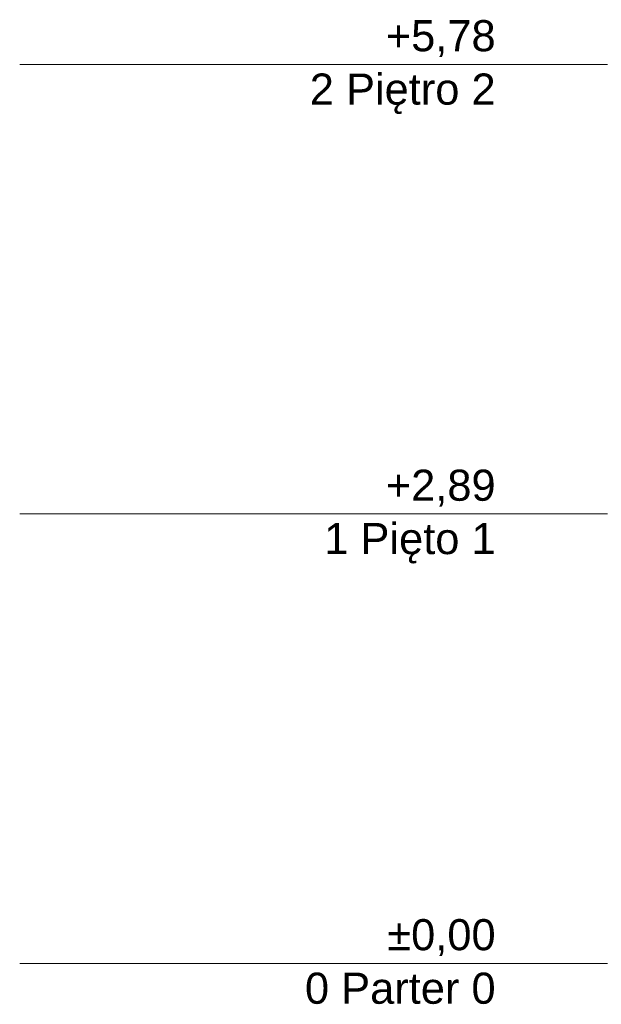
# Model space of a CAD drawing. Header units: millimetres. Extents: x 90539 to 127778, y -34922 to 14506.
# Tile 5 of 256: x 90539 to 94280, y -263 to 6067. Entities that reach past the tile are written whole.
import ezdxf

# ---------------------------------------------------------------- set-up
doc = ezdxf.new("R2010")
doc.units = ezdxf.units.MM
doc.header["$MEASUREMENT"] = 0
doc.linetypes.add('Przerywana', pattern=[240, 120, -120])
doc.layers.add('0_Nr_pióra__45', color=7, linetype='Continuous', lineweight=15, true_color=0x40a5ff)
doc.layers.add('0_Nr_pióra__85', color=7, linetype='Continuous', lineweight=13, true_color=0x80c2ff)
doc.styles.add('STYL_AUTOMATYCZNY_1', font='arial.ttf')

# ---------------------------------------------------------------- blocks, each defined once
blk = doc.blocks.new('A Przekrój_STORY_MARKER')
at = {"layer": '0_Nr_pióra__45', "color": 161, "linetype": 'Continuous', "lineweight": 15, "true_color": 0x40a5ff}
for p, q in [((90538.6, 5780), (93600.6, 5780)), ((93800.6, 5780), (93600.6, 5780)), ((93800.6, 5780), (94000.6, 5780)), ((94100.6, 5780), (94000.6, 5780)), ((94200.6, 5780), (94100.6, 5780)), ((90538.6, 2890), (93600.6, 2890)), ((93800.6, 2890), (93600.6, 2890)), ((93800.6, 2890), (94000.6, 2890)), ((94100.6, 2890), (94000.6, 2890)), ((94200.6, 2890), (94100.6, 2890)), ((90538.6, 0), (93600.6, 0)), ((93800.6, 0), (93600.6, 0)), ((93800.6, 0), (94000.6, 0)), ((94100.6, 0), (94000.6, 0)), ((94200.6, 0), (94100.6, 0))]:
    blk.add_line(p, q, dxfattribs=at)
at = {"layer": '0_Nr_pióra__85', "color": 151, "linetype": 'Przerywana', "lineweight": 13, "true_color": 0x80c2ff}
for p, q in [((94200.6, 5780), (119573.8, 5780)), ((94200.6, 2890), (119573.8, 2890)), ((94200.6, 0), (119573.8, 0))]:
    blk.add_line(p, q, dxfattribs=at)
at = {"layer": '0_Nr_pióra__45', "color": 161, "lineweight": 15, "true_color": 0x40a5ff, "char_height": 200, "attachment_point": 3, "style": 'STYL_AUTOMATYCZNY_1'}
for s, insert, line_spacing_factor in [('\\A1;{\\pqr;\\pt0;\\fArial|b0|i0|c238|p0;\\W1.000000;+5,78\\P\\pqr;\\pt0;\\fArial|b0|i0|c238|p0;\\W1.000000;2\\fArial|b0|i0|c238|p0;\\W1.000000; \\fArial|b0|i0|c238|p0;\\W1.000000;Piętro 2}', (93600.6, 6064.3), 1.029083), ('\\A1;{\\pqr;\\pt0;\\fArial|b0|i0|c238|p0;\\W1.000000;+2,89\\P\\pqr;\\pt0;\\fArial|b0|i0|c238|p0;\\W1.000000;1\\fArial|b0|i0|c238|p0;\\W1.000000; \\fArial|b0|i0|c238|p0;\\W1.000000;Pięto 1}', (93600.6, 3174.3), 1.029083), ('\\A1;{\\pqr;\\pt0;\\fArial|b0|i0|c238|p0;\\W1.000000;±0,00\\P\\pqr;\\pt0;\\fArial|b0|i0|c238|p0;\\W1.000000;0\\fArial|b0|i0|c238|p0;\\W1.000000; \\fArial|b0|i0|c238|p0;\\W1.000000;Parter 0}', (93600.6, 284.3), 1.032029)]:
    blk.add_mtext(s, dxfattribs=dict(at, insert=insert, line_spacing_factor=line_spacing_factor))

msp = doc.modelspace()

# ---------------------------------------------------------------- block references
at = {"linetype": 'Continuous', "lineweight": 0}
msp.add_blockref('A Przekrój_STORY_MARKER', (0, 0), dxfattribs=at)

doc.saveas('drawing.dxf')
